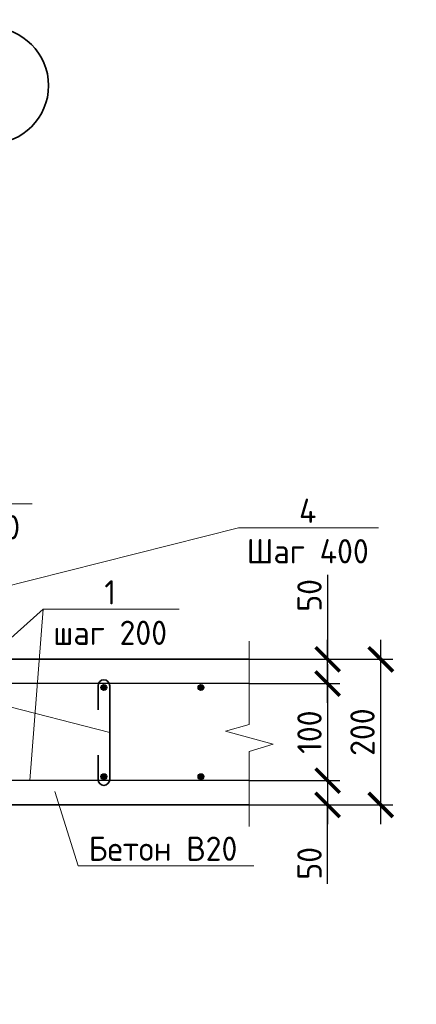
# Model space of a CAD drawing. Header units: millimetres. Extents: x 130535 to 3472113, y -52734 to 121434.
# Tile 43 of 100: x 518758 to 522843, y 7540 to 17686. Entities that reach past the tile are written whole.
import ezdxf
from ezdxf import colors
from ezdxf.entities.mleader import LeaderData, LeaderLine
from ezdxf.math import Vec2, Vec3

# ---------------------------------------------------------------- set-up
doc = ezdxf.new("R2010")
doc.units = ezdxf.units.MM
doc.linetypes.add('ACAD_ISO02W100', pattern=[15, 12, -3])
doc.layers.get('DEFPOINTS').update_dxf_attribs({"color": 1, "lineweight": 0})
for name, color, linetype, lineweight in [('Основная 0.35', 200, 'Continuous', 35), ('Основная 0.6', 142, 'Continuous', 60), ('РАЗМЕРЫ', 1, 'Continuous', 9), ('Символы 0.20', 1, 'Continuous', 20), ('Текст 3.50', 82, 'Continuous', 35), ('Тонкая 0.20', 30, 'Continuous', 20)]:
    doc.layers.add(name, color=color, linetype=linetype, lineweight=lineweight)
doc.layers.add('пунктир', color=4, linetype='ACAD_ISO02W100')
doc.styles.add('250', font='times.ttf')
doc.styles.add('GOST-2.304_Type-B', font='GOST_Common.ttf')
doc.styles.add('ГОСТ', font='isocpeur.TTF')
doc.dimstyles.new('1-2', dxfattribs={"dimtxt": 250, "dimasz": 150, "dimexe": 200, "dimexo": 0, "dimgap": 20, "dimtad": 1, "dimlfac": 0.5, "dimrnd": 1, "dimtxsty": '250', "dimblk": 'OBLIQUE', "dimcen": 100, "dimdle": 50, "dimclrd": 256, "dimclre": 256, "dimclrt": 256, "dimaunit": 1, "dimazin": 0, "dimtfac": 1, "dimtmove": 1, "dimatfit": 2, "dimfxl": 200, "dimlwd": 15, "dimlwe": 13, "dimarcsym": 0})
doc.dimstyles.new('СПДС', dxfattribs={"dimscale": 100, "dimtxt": 2.5, "dimasz": 2.5, "dimexe": 1.25, "dimexo": 0, "dimtad": 1, "dimdec": 0, "dimtxsty": 'GOST-2.304_Type-B', "dimblk": 'ARCHTICK', "dimcen": 2.5, "dimdle": 2, "dimadec": 0, "dimazin": 2, "dimtfac": 0.75, "dimtdec": 0, "dimtmove": 1, "dimatfit": 3, "dimfxl": 1, "dimtolj": 1, "dimarcsym": 1})

# ---------------------------------------------------------------- blocks, each defined once
blk = doc.blocks.new('_ArchTick')
at = {"color": 0, "linetype": 'ByBlock', "const_width": 0.15}
blk.add_lwpolyline([(-0.5, -0.5), (0.5, 0.5)], dxfattribs=at)
blk = doc.blocks.new('*D242')
at = {"layer": 'DEFPOINTS', "color": 0, "linetype": 'Continuous', "lineweight": 0, "transparency": 16777216}
for p in [(521197, 11095), (522477, 11095), (521197, 9595)]:
    blk.add_point(p, dxfattribs=at)
at = {"layer": 'РАЗМЕРЫ', "color": 0, "linetype": 'Continuous', "lineweight": -2, "transparency": 16777216}
for p, q in [((522477, 9395), (522477, 11295)), ((521197, 11095), (522602, 11095)), ((521197, 9595), (522602, 9595))]:
    blk.add_line(p, q, dxfattribs=at)
at = {"layer": 'РАЗМЕРЫ', "color": 0, "linetype": 'Continuous', "lineweight": -2, "transparency": 16777216, "xscale": 250, "yscale": 250, "zscale": 250}
for p, rotation in [((522477, 11095), 90), ((522477, 9595), 270)]:
    blk.add_blockref('_ArchTick', p, dxfattribs=dict(at, rotation=rotation))
at = {"layer": 'РАЗМЕРЫ', "color": 0, "linetype": 'Continuous', "lineweight": 0, "transparency": 16777216, "insert": (522289, 10345), "char_height": 250, "attachment_point": 5, "rotation": 90, "style": 'GOST-2.304_Type-B'}
blk.add_mtext('\\A1;200', dxfattribs=at)
blk = doc.blocks.new('_Oblique')
at = {"layer": 'пунктир', "color": 0, "lineweight": -2}
blk.add_line((-0.5, -0.5), (0.5, 0.5), dxfattribs=at)
blk = doc.blocks.new('*D245')
at = {"layer": 'DEFPOINTS', "color": 0, "linetype": 'Continuous', "lineweight": 0, "transparency": 16777216}
for p in [(521122, 9845), (521122, 9595), (521930, 9595)]:
    blk.add_point(p, dxfattribs=at)
at = {"layer": 'РАЗМЕРЫ', "color": 0, "linetype": 'Continuous', "lineweight": -2, "transparency": 16777216}
for p, q in [((521930, 10045), (521930, 9395)), ((521122, 9845), (522055, 9845)), ((521122, 9595), (522055, 9595)), ((521930, 8781), (521930, 9595))]:
    blk.add_line(p, q, dxfattribs=at)
at = {"layer": 'РАЗМЕРЫ', "color": 0, "linetype": 'Continuous', "lineweight": -2, "transparency": 16777216, "xscale": 250, "yscale": 250, "zscale": 250}
for p, rotation in [((521930, 9845), 90), ((521930, 9595), 270)]:
    blk.add_blockref('_ArchTick', p, dxfattribs=dict(at, rotation=rotation))
at = {"layer": 'РАЗМЕРЫ', "color": 0, "linetype": 'Continuous', "lineweight": 0, "transparency": 16777216, "insert": (521743, 8993), "char_height": 250, "attachment_point": 5, "rotation": 90, "style": 'GOST-2.304_Type-B'}
blk.add_mtext('\\A1;50', dxfattribs=at)
blk = doc.blocks.new('*D246')
at = {"layer": 'DEFPOINTS', "color": 0, "linetype": 'Continuous', "lineweight": 0, "transparency": 16777216}
for p in [(521122, 11095), (521930, 11095), (521122, 10845)]:
    blk.add_point(p, dxfattribs=at)
at = {"layer": 'РАЗМЕРЫ', "color": 0, "linetype": 'Continuous', "lineweight": -2, "transparency": 16777216}
for p, q in [((521930, 11966), (521930, 11095)), ((521930, 10645), (521930, 11295)), ((521122, 11095), (522055, 11095)), ((521122, 10845), (522055, 10845))]:
    blk.add_line(p, q, dxfattribs=at)
at = {"layer": 'РАЗМЕРЫ', "color": 0, "linetype": 'Continuous', "lineweight": -2, "transparency": 16777216, "xscale": 250, "yscale": 250, "zscale": 250}
for p, rotation in [((521930, 11095), 90), ((521930, 10845), 270)]:
    blk.add_blockref('_ArchTick', p, dxfattribs=dict(at, rotation=rotation))
at = {"layer": 'РАЗМЕРЫ', "color": 0, "linetype": 'Continuous', "lineweight": 0, "transparency": 16777216, "insert": (521743, 11754), "char_height": 250, "attachment_point": 5, "rotation": 90, "style": 'GOST-2.304_Type-B'}
blk.add_mtext('\\A1;50', dxfattribs=at)
blk = doc.blocks.new('*D249')
at = {"layer": 'DEFPOINTS', "color": 0, "linetype": 'Continuous', "lineweight": 0, "transparency": 16777216}
for p in [(521370, 10845), (521370, 9845), (521930, 9845)]:
    blk.add_point(p, dxfattribs=at)
at = {"layer": 'РАЗМЕРЫ', "color": 0, "linetype": 'Continuous', "lineweight": -2, "transparency": 16777216}
for p, q in [((521930, 11045), (521930, 9645)), ((521370, 10845), (522055, 10845)), ((521370, 9845), (522055, 9845))]:
    blk.add_line(p, q, dxfattribs=at)
at = {"layer": 'РАЗМЕРЫ', "color": 0, "linetype": 'Continuous', "lineweight": -2, "transparency": 16777216, "xscale": 250, "yscale": 250, "zscale": 250}
for p, rotation in [((521930, 10845), 90), ((521930, 9845), 270)]:
    blk.add_blockref('_ArchTick', p, dxfattribs=dict(at, rotation=rotation))
at = {"layer": 'РАЗМЕРЫ', "color": 0, "linetype": 'Continuous', "lineweight": 0, "transparency": 16777216, "insert": (521743, 10345), "char_height": 250, "attachment_point": 5, "rotation": 90, "style": 'GOST-2.304_Type-B'}
blk.add_mtext('\\A1;100', dxfattribs=at)
blk = doc.blocks.new('_None')

msp = doc.modelspace()

# ---------------------------------------------------------------- hatches: boundary and pattern name
at = {"layer": 'Основная 0.6', "lineweight": 30}
for points in [[(519595.4, 10804.6, -1), (519655.4, 10804.6, -1)], [(520595.4, 10804.6, -1), (520655.4, 10804.6, -1)], [(519595.4, 9886.1, -1), (519655.4, 9886.1, -1)], [(520595.4, 9886.1, -1), (520655.4, 9886.1, -1)]]:
    msp.add_hatch(color=256, dxfattribs=at).paths.add_polyline_path(points)

# ---------------------------------------------------------------- linework, layer by layer
at = {"layer": 'Основная 0.35', "ltscale": 100}
for p, q in [((516693.5, 11095.4), (521122.3, 11095.4)), ((521122.3, 9595.4), (516555, 9595.4))]:
    msp.add_line(p, q, dxfattribs=at)
at = {"layer": 'Основная 0.35'}
for p, q in [((519565.2, 10823.3), (519565.2, 10573.3)), ((519685.2, 10823.3), (519685.2, 9856.5)), ((519565.2, 9856.5), (519565.2, 10106.5))]:
    msp.add_line(p, q, dxfattribs=at)
for centre, start, end in [((519625.2, 10823.3), 0, 180), ((519625.2, 9856.5), 180, 0)]:
    msp.add_arc(centre, 60, start, end, dxfattribs=at)
at = {"layer": 'Основная 0.6', "lineweight": 30}
for p, q in [((521122.3, 10845.4), (516282, 10845.4)), ((521122.3, 9845.4), (516282, 9845.4))]:
    msp.add_line(p, q, dxfattribs=at)
for centre in [(519625.4, 10804.6), (520625.4, 10804.6), (519625.4, 9886.1), (520625.4, 9886.1)]:
    msp.add_circle(centre, 30, dxfattribs=at)
at = {"layer": 'Текст 3.50'}
msp.add_circle((518455.2, 17006.4), 600, dxfattribs=at)
at = {"layer": 'Тонкая 0.20', "linetype": 'ByBlock'}
for p, q in [((521122.3, 10422.9), (521122.3, 11281.5)), ((521122.3, 10146.3), (521122.3, 9371.7))]:
    msp.add_line(p, q, dxfattribs=at)
at = {"layer": 'Тонкая 0.20'}
for p, q in [((521122.3, 10422.9), (520877.1, 10354.6)), ((520877.1, 10354.6), (521367.4, 10222)), ((521367.4, 10222), (521122.3, 10146.3))]:
    msp.add_line(p, q, dxfattribs=at)

# ---------------------------------------------------------------- texts
at = {"insert": (153574.3, 18462.6), "char_height": 330, "attachment_point": 1, "style": 'ГОСТ'}
msp.add_mtext_dynamic_manual_height_columns('\\pi10055.14148;{\\H1.5152x;\\P\\pi7542.56108;Общие указания\\P\\pi1650;}1.^IРабочая документация разработана в соответствии с заданием на проектирование, требованиями действующих технических регламентов, стандартов, сводов правил и других документов, содержащих установленные требования.\\P2.^IРабочая документация выполнена в соответствии со следующими нормативными и техническими документами:\\P-^IСП 20.13330.2016 "Нагрузки и Воздействия";\\P-^IСП 63.13330.2012 "Бетонные и железобетонные конструкции. Основные положения";\\P-^IСП 22.13330.2016 "Основания зданий и сооружений";\\P-^IСП 45.13330.2012 "Земляные сооружения, основания и фундаменты".\\P3.   За относительную отметку 0,000 принята отметка чистого пола первого этажа.\\P4.^IПеречень видов работ, для которых необходимо составлять акты освидетельствования скрытых работ:\\P-^Iармирование конструкций;\\P-^Iосвидетельствование опалубки перед бетонированием;\\P-^Iвыполнение сварочных работ;\\P-^Iотбор контрольных проб бетона;\\P-^Iсоответствие законченных железобетонных конструкций проекту с отображением качества работ;\\P-^Iустройство монолитных конструкций, выполняемых в зимнее время;  \\P\\pi0;        -    устройство гидроизоляции;\\P\\pi1650;-^Iуплотнение грунтов и обратную засыпку.\\PЗапрещается выполнение последующих работ при отсутствии актов освидетельствования предшествующих скрытых работ во всех случаях.\\P\\pi0;        5. Проект рассчитан на производство работ в период положительных температур. В случае выполнения работ при отрицательных температурах необходимо выполнять требования СНиП часть 3 по производству работ и ППР.\\P        6. При минимальной температуре воздуха до минус 15°С допускается:\\P\\pi1650;-выдерживание бетона в конструкции методом термоса, при предварительном разогреве бетонной смеси;\\P -форсированный электроразогрев бетона в конструкции с повторным уплотнением.\\PПри минимальной температуре воздуха до минус 25°С допускается:\\P -обогрев бетона в греющей опалубке с помощью низкотемпературных электронагревателей;\\P -электродный сквозной прогрев бетона;\\P -электрообогрев с помощью греющего провода.', width=18460.283, gutter_width=5800, heights=[33815.2], dxfattribs=at)

# ---------------------------------------------------------------- dimensions: what is measured, and where the dimension line sits
at = {"layer": 'РАЗМЕРЫ', "color": 3, "linetype": 'Continuous', "lineweight": 0}
for base, p1, p2, picture, middle in [((521930.2, 11095.4), (521122.3, 10845.4), (521122.3, 11095.4), '*D246', (521982.9, 11753.9)), ((521930.2, 9595.4), (521122.3, 9845.4), (521122.3, 9595.4), '*D245', (521929.5, 8993.2))]:
    dim = msp.add_linear_dim(base=base, p1=p1, p2=p2, angle=90, text='50', dimstyle='СПДС', override={"dimlfac": 0.2}, dxfattribs=at)
    dim.commit()
    dim.dimension.update_dxf_attribs({"geometry": picture, "text_midpoint": middle, "dimtype": 160})
for base, p1, p2, text, picture, middle in [((522476.6, 11095.4), (521197.3, 9595.4), (521197.3, 11095.4), '200', '*D242', (522289.1, 10345.4)), ((521930.2, 9845.4), (521370, 10845.4), (521370, 9845.4), '100', '*D249', (521742.7, 10345.4))]:
    dim = msp.add_linear_dim(base=base, p1=p1, p2=p2, angle=90, text=text, dimstyle='СПДС', override={"dimlfac": 0.2}, dxfattribs=at)
    dim.commit()
    dim.dimension.update_dxf_attribs({"geometry": picture, "text_midpoint": middle})

# ---------------------------------------------------------------- leaders
at = {"layer": 'Символы 0.20'}
msp.add_leader([(518861.3, 9845.4), (519001, 11610.1)], dimstyle='1-2', override={"dimscale": 0.05, "dimgap": 20, "dimtad": 0, "dimldrblk": 'None'}, dxfattribs=at)
ml = msp.add_multileader_mtext('Standard', dxfattribs=at)
ml.set_content('6\\Pшаг 200', color=256, style='GOST-2.304_Type-B')
ml.set_leader_properties(color=256, linetype='ByLayer', lineweight=-1)
ml.set_arrow_properties(name='NONE')
ml.build(insert=Vec2(0, 0))
ml.multileader.update_dxf_attribs({"text_left_attachment_type": 6, "text_right_attachment_type": 6, "dogleg_length": 1, "arrow_head_size": 18, "scale": 20})
ctx = ml.context
ctx.base_point, ctx.scale, ctx.char_height, ctx.arrow_head_size, ctx.landing_gap_size, ctx.plane_origin = Vec3(517587.8, 12697.3), 20, 250, 18, 9, Vec3(516327.8, 13800.9)
ctx.left_attachment, ctx.right_attachment, ctx.text_align_type = 6, 6, 1
notes = []
notes.append((ctx, [(0, (1, 1, 0), (517487.8, 12697.3), (1, 0), 100, [(0, [(516543.5, 11308.5)], 0, [])])]))
ctx.mtext.insert, ctx.mtext.alignment, ctx.mtext.flow_direction = Vec3(518177.1, 12997.3), 2, 5
ml = msp.add_multileader_mtext('Standard', dxfattribs=at)
ml.set_content('4\\PШаг 400', color=256, style='GOST-2.304_Type-B')
ml.set_leader_properties(color=256, linetype='ByLayer', lineweight=-1)
ml.set_arrow_properties(name='NONE')
ml.build(insert=Vec2(0, 0))
ml.multileader.update_dxf_attribs({"text_left_attachment_type": 6, "text_right_attachment_type": 6, "dogleg_length": 1, "arrow_head_size": 18, "scale": 20})
ctx = ml.context
ctx.base_point, ctx.scale, ctx.char_height, ctx.arrow_head_size, ctx.landing_gap_size, ctx.plane_origin = Vec3(521110.7, 12450.3), 20, 250, 18, 9, Vec3(525831.5, 4400.3)
ctx.left_attachment, ctx.right_attachment, ctx.text_align_type = 6, 6, 1
notes.append((ctx, [(1, (1, 1, 0), (521010.7, 12450.3), (1, 0), 100, [(1, [(519685.2, 10339.9), (516211.3, 11238.9)], 0, [])])]))
ctx.mtext.insert, ctx.mtext.alignment, ctx.mtext.flow_direction = Vec3(521725.1, 12750.3), 2, 5
at = {"layer": 'Символы 0.20', "ltscale": 100}
ml = msp.add_multileader_mtext('Standard', dxfattribs=at)
ml.set_content('Труба Тр\\Pниз трубы на 50 мм выше верха плиты', color=256, style='ГОСТ')
ml.set_leader_properties(color=256, linetype='ByLayer', lineweight=-1)
ml.set_arrow_properties(name='NONE')
ml.build(insert=Vec2(0, 0))
ml.multileader.update_dxf_attribs({"text_left_attachment_type": 6, "text_right_attachment_type": 6, "dogleg_length": 2.5, "arrow_head_size": 45, "scale": 100})
ctx = ml.context
ctx.base_point, ctx.scale, ctx.char_height, ctx.arrow_head_size, ctx.landing_gap_size, ctx.plane_origin = Vec3(501440.4, 12197.9), 100, 300, 45, 22.5, Vec3(511146.9, 8887.5)
ctx.left_attachment, ctx.right_attachment = 6, 6
notes.append((ctx, [(1, (1, 1, 0), (505500.4, 12197.9), (-1, 0), 250, [(0, [(506139.9, 10557.6)], 0, [])])]))
ctx.mtext.insert, ctx.mtext.width, ctx.mtext.flow_direction = Vec3(501462.9, 12587.9), 3780.751, 5
at = {"layer": 'Символы 0.20'}
ml = msp.add_multileader_mtext('Standard', dxfattribs=at)
ml.set_content('1\\P\\pq*;шаг 200', color=256, style='GOST-2.304_Type-B')
ml.set_leader_properties(color=256, linetype='ByLayer', lineweight=-1)
ml.set_arrow_properties(name='NONE')
ml.build(insert=Vec2(0, 0))
ml.multileader.update_dxf_attribs({"text_left_attachment_type": 6, "text_right_attachment_type": 6, "dogleg_length": 1, "arrow_head_size": 18, "scale": 20})
ctx = ml.context
ctx.base_point, ctx.scale, ctx.char_height, ctx.arrow_head_size, ctx.landing_gap_size, ctx.plane_origin = Vec3(519101, 11610.1), 20, 250, 18, 9, Vec3(515269.5, 13470.2)
ctx.left_attachment, ctx.right_attachment, ctx.text_align_type = 6, 6, 1
notes.append((ctx, [(0, (1, 1, 0), (519001, 11610.1), (1, 0), 100, [(0, [(518141.6, 10845.4)], 0, [])])]))
ctx.mtext.insert, ctx.mtext.alignment, ctx.mtext.flow_direction = Vec3(519690.3, 11910.1), 2, 5
at = {"layer": 'Символы 0.20', "ltscale": 100}
ml = msp.add_multileader_mtext('Standard', dxfattribs=at)
ml.set_content('Труба Тр\\Pниз трубы в уровне верха плиты', color=256, style='ГОСТ')
ml.set_leader_properties(color=256, linetype='ByLayer', lineweight=-1)
ml.set_arrow_properties(name='NONE')
ml.build(insert=Vec2(0, 0))
ml.multileader.update_dxf_attribs({"text_left_attachment_type": 6, "text_right_attachment_type": 6, "dogleg_length": 2.5, "arrow_head_size": 45, "scale": 100})
ctx = ml.context
ctx.base_point, ctx.scale, ctx.char_height, ctx.arrow_head_size, ctx.landing_gap_size, ctx.plane_origin = Vec3(439775.3, 9734), 100, 300, 45, 22.5, Vec3(433878.8, 6423.5)
ctx.left_attachment, ctx.right_attachment = 6, 6
notes.append((ctx, [(1, (1, 1, 0), (439525.3, 9734), (1, 0), 250, [(0, [(438885.9, 8093.7)], 0, [])])]))
ctx.mtext.insert, ctx.mtext.width, ctx.mtext.flow_direction = Vec3(439797.8, 10124), 6576.024, 5
ml = msp.add_multileader_mtext('Standard', dxfattribs=at)
ml.set_content('Труба Тр\\Pниз трубы в уровне верха плиты', color=256, style='ГОСТ')
ml.set_leader_properties(color=256, linetype='ByLayer', lineweight=-1)
ml.set_arrow_properties(name='NONE')
ml.build(insert=Vec2(0, 0))
ml.multileader.update_dxf_attribs({"text_left_attachment_type": 6, "text_right_attachment_type": 6, "dogleg_length": 2.5, "arrow_head_size": 45, "scale": 100})
ctx = ml.context
ctx.base_point, ctx.scale, ctx.char_height, ctx.arrow_head_size, ctx.landing_gap_size, ctx.plane_origin = Vec3(374236, 9404.1), 100, 300, 45, 22.5, Vec3(368339.5, 6093.6)
ctx.left_attachment, ctx.right_attachment = 6, 6
notes.append((ctx, [(1, (1, 1, 0), (373986, 9404.1), (1, 0), 250, [(0, [(373346.6, 7763.7)], 0, [])])]))
ctx.mtext.insert, ctx.mtext.width, ctx.mtext.flow_direction = Vec3(374258.5, 9794.1), 6442.783, 5
ml = msp.add_multileader_mtext('Standard', dxfattribs=at)
ml.set_content('Щебень фр.20-40', color=256, style='ГОСТ')
ml.set_leader_properties(color=256, linetype='ByLayer', lineweight=-1)
ml.set_arrow_properties(name='NONE')
ml.build(insert=Vec2(0, 0))
ml.multileader.update_dxf_attribs({"text_left_attachment_type": 6, "text_right_attachment_type": 6, "dogleg_length": 2.5, "arrow_head_size": 45, "scale": 100})
ctx = ml.context
ctx.base_point, ctx.scale, ctx.char_height, ctx.arrow_head_size, ctx.landing_gap_size, ctx.plane_origin = Vec3(499616, 8365.1), 100, 300, 45, 22.5, Vec3(507147.5, 5054.7)
ctx.left_attachment, ctx.right_attachment = 6, 6
notes.append((ctx, [(1, (1, 1, 0), (501501, 8365.1), (-1, 0), 250, [(0, [(503252, 9791.6)], 0, [])])]))
ctx.mtext.insert, ctx.mtext.width, ctx.mtext.flow_direction = Vec3(499638.5, 8755.1), 2129.129, 5
at = {"layer": 'Символы 0.20'}
ml = msp.add_multileader_mtext('Standard', dxfattribs=at)
ml.set_content('Бетон В20', color=256, style='GOST-2.304_Type-B')
ml.set_leader_properties(color=256, linetype='ByLayer', lineweight=-1)
ml.set_arrow_properties(name='NONE')
ml.build(insert=Vec2(0, 0))
ml.multileader.update_dxf_attribs({"text_left_attachment_type": 6, "text_right_attachment_type": 6, "dogleg_length": 1, "arrow_head_size": 18, "scale": 20})
ctx = ml.context
ctx.base_point, ctx.scale, ctx.char_height, ctx.arrow_head_size, ctx.landing_gap_size, ctx.plane_origin = Vec3(519459.1, 8968.6), 20, 250, 18, 9, Vec3(518980.1, 8241.1)
ctx.left_attachment, ctx.right_attachment = 6, 6
notes.append((ctx, [(0, (1, 1, 0), (519359.1, 8968.6), (1, 0), 100, [(0, [(519120.4, 9732.4)], 0, [])])]))
ctx.mtext.insert, ctx.mtext.flow_direction = Vec3(519468.1, 9268.6), 5
for ctx, leaders in notes:
    for number, flags, end, landing, length, lines in leaders:
        leader = LeaderData()
        leader.index, (leader.has_last_leader_line, leader.has_dogleg_vector, leader.attachment_direction) = number, flags
        leader.last_leader_point, leader.dogleg_vector, leader.dogleg_length = Vec3(end), Vec3(landing), length
        for number, points, colour, breaks in lines:
            line = LeaderLine()
            line.index, line.vertices, line.color, line.breaks = number, Vec3.list(points), colors.encode_raw_color(colour), breaks
            leader.lines.append(line)
        ctx.leaders.append(leader)

doc.saveas('drawing.dxf')
